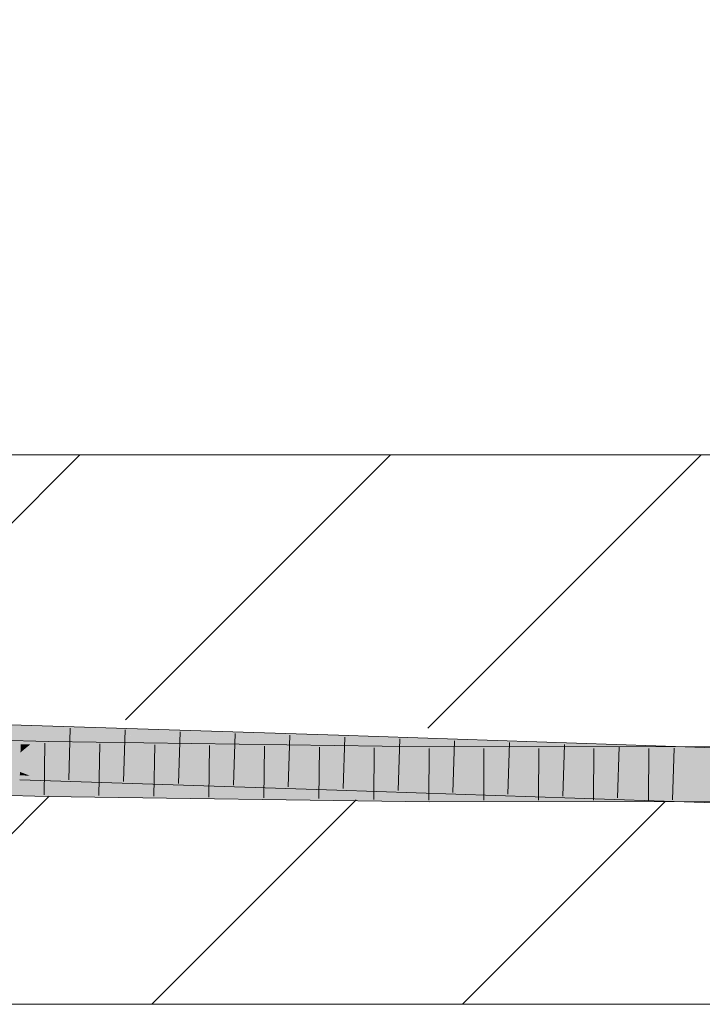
# Model space of a CAD drawing. Extents: x -620 to 300, y 62 to 1107.
# Tile 210 of 256: x 230.69 to 233.79, y 723.7 to 728.18. Entities that reach past the tile are written whole.
import ezdxf
from ezdxf.lldxf.tags import DXFTag

# ---------------------------------------------------------------- set-up
doc = ezdxf.new("R2010")
doc.units = 0
doc.layers.get('0').update_dxf_attribs({"lineweight": 35})
for name, color, linetype, lineweight, true_color in [('E_Detail_Beschriftung', 7, 'Continuous', 13, 0x009900), ('E_Detail_Wandschraffur', 7, 'Continuous', 5, 0xc0c0c0), ('E_Leerrohr 25-A06G9G0X8I', 7, 'Continuous', 9, 0xff8000), ('E_Leerrohr 25-Shading', 7, 'Continuous', 9, 0xff8000)]:
    doc.layers.add(name, color=color, linetype=linetype, lineweight=lineweight, true_color=true_color)
doc.layers.add('E_Detail_Linie_Text_Bem', color=7, linetype='Continuous', lineweight=13)
doc.styles.get("Standard").update_dxf_attribs({"font": 'ARIALN.TTF'})
tags = doc.linetypes.add('fein_strichliert', pattern=[4, 1, -2, 1]).pattern_tags.tags
tags[8:9] = [DXFTag(74, 4), DXFTag(75, 0), DXFTag(340, '0'), DXFTag(46, 0.0), DXFTag(50, 0.0), DXFTag(44, 0.0), DXFTag(45, 0.0)]
tags[6:7] = [DXFTag(74, 4), DXFTag(75, 0), DXFTag(340, '0'), DXFTag(46, 0.0), DXFTag(50, 0.0), DXFTag(44, 0.0), DXFTag(45, 0.0)]
tags[4:5] = [DXFTag(74, 4), DXFTag(75, 0), DXFTag(340, '0'), DXFTag(46, 0.0), DXFTag(50, 0.0), DXFTag(44, 0.0), DXFTag(45, 0.0)]

# ---------------------------------------------------------------- blocks, each defined once
blk = doc.blocks.new('Shading-A06G9FMP8I', base_point=(188.1987, 722.6844))
at = {"layer": 'E_Leerrohr 25-Shading', "color": 43, "true_color": 0xd7ab7f}
for points in [[(230.6916, 724.9495), (230.6922, 724.9711), (229.2663, 724.9861), (229.2667, 725.0073)], [(229.266, 724.9707), (230.6911, 724.9345), (229.2663, 724.9861), (230.6916, 724.9495)], [(230.6916, 724.9495), (230.6911, 724.9345), (231.2448, 724.9308)], [(232.0508, 724.9277), (230.6922, 724.9711), (231.2448, 724.9308), (230.6916, 724.9495)], [(229.1992, 724.8979), (230.8155, 724.8959), (229.2001, 724.9346)], [(230.7913, 724.9313), (231.2722, 724.9299), (230.6911, 724.9345), (231.2448, 724.9308)], [(232.1365, 724.9249), (231.4693, 724.9294), (232.1357, 724.8998), (230.7913, 724.9313)], [(232.0069, 724.9028), (230.7913, 724.9313), (232.1357, 724.8983), (232.1353, 724.8884)], [(231.2722, 724.9299), (231.4693, 724.9294), (231.2448, 724.9308)], [(232.0508, 724.9277), (231.2448, 724.9308), (231.4693, 724.9294)], [(231.4693, 724.9294), (232.1365, 724.9249), (232.0508, 724.9277)], [(233.5807, 724.8635), (233.5811, 724.876), (232.1357, 724.8998), (232.1365, 724.9249)], [(230.8155, 724.8959), (229.1992, 724.8979), (230.8155, 724.8956), (229.3658, 724.894)], [(229.3658, 724.894), (230.815, 724.87), (230.8155, 724.8956)], [(229.6787, 724.8888), (229.3658, 724.894), (230.8148, 724.8594)], [(230.815, 724.87), (229.6787, 724.8888), (230.8148, 724.8594)], [(232.3176, 724.8409), (230.815, 724.87), (232.0557, 724.8418), (230.8148, 724.8594)], [(232.5516, 724.8557), (232.5517, 724.8714), (230.815, 724.87), (230.8155, 724.8959)], [(232.5516, 724.8557), (230.815, 724.87), (232.5515, 724.84), (232.3176, 724.8409)], [(232.1357, 724.8998), (232.0069, 724.9028), (232.1357, 724.8983)], [(233.58, 724.8412), (232.7601, 724.8745), (232.1353, 724.8884), (232.1357, 724.8983)], [(233.58, 724.8412), (232.1353, 724.8884), (233.2629, 724.8501)], [(232.7601, 724.8745), (232.1357, 724.8998), (232.1357, 724.8983)], [(233.5801, 724.8458), (233.5807, 724.8635), (232.7601, 724.8745), (232.1357, 724.8998)], [(232.5515, 724.84), (233.7748, 724.8614), (232.5516, 724.8557)], [(232.5515, 724.84), (233.5097, 724.8438), (233.7748, 724.8614), (233.7746, 724.8495)], [(232.5516, 724.8557), (233.7748, 724.8614), (232.5517, 724.8714), (233.7749, 724.8726)], [(233.5801, 724.8458), (232.7601, 724.8745), (233.4776, 724.8472)], [(232.7601, 724.8745), (233.58, 724.8412), (233.58, 724.8433)], [(233.5801, 724.8458), (233.6903, 724.8445), (233.5807, 724.8635), (233.6906, 724.861)], [(233.5807, 724.8635), (233.6906, 724.861), (233.5811, 724.876), (233.6908, 724.8725)], [(233.6903, 724.8445), (234.7165, 724.8319), (233.6906, 724.861), (235.0072, 724.8307)], [(233.6906, 724.861), (235.0072, 724.8307), (233.6908, 724.8725), (235.0072, 724.8312)], [(233.7745, 724.8448), (234.463, 724.8475), (233.7746, 724.8495), (234.4629, 724.8646)], [(233.7746, 724.8495), (234.4629, 724.8646), (233.7748, 724.8614)], [(233.7748, 724.8614), (234.4629, 724.8646), (233.7749, 724.8726), (234.4629, 724.8732)], [(232.5515, 724.8363), (232.3176, 724.8409), (232.0557, 724.8418)], [(232.3056, 724.8391), (232.0557, 724.8418), (232.5515, 724.8348)], [(232.5515, 724.8363), (232.3056, 724.8391), (232.5515, 724.8348)], [(232.3176, 724.8409), (232.5515, 724.8363), (232.5515, 724.84)], [(233.2256, 724.8376), (233.5097, 724.8438), (232.5515, 724.8363), (232.5515, 724.84)], [(233.6822, 724.8384), (232.5515, 724.8363), (233.6821, 724.8359), (232.5515, 724.8348)], [(233.2256, 724.8376), (233.6822, 724.8394), (233.5097, 724.8438), (233.6823, 724.8444)], [(233.6822, 724.8394), (233.2256, 724.8376), (233.6822, 724.8384)], [(233.2629, 724.8501), (233.5799, 724.8394), (233.58, 724.8412)], [(233.58, 724.8433), (233.5801, 724.8458), (233.4776, 724.8472)], [(233.5097, 724.8438), (233.7745, 724.8448), (233.7746, 724.8495)], [(233.58, 724.8412), (233.5799, 724.8394), (235.0065, 724.8045), (235.0062, 724.7946)], [(233.805, 724.8354), (234.7165, 724.8319), (233.58, 724.8433), (233.5801, 724.8458)], [(233.58, 724.8433), (233.58, 724.8412), (233.805, 724.8354)], [(234.463, 724.8398), (233.6822, 724.8384), (234.463, 724.8367), (233.6821, 724.8359)], [(233.6822, 724.8394), (234.463, 724.8427), (233.6823, 724.8444), (234.463, 724.8475)], [(233.7744, 724.8386), (233.7744, 724.8398), (233.6822, 724.8384), (233.6822, 724.8394)], [(234.463, 724.8427), (233.7744, 724.8398), (234.463, 724.8398), (233.7744, 724.8386)], [(229.2618, 724.7574), (230.685, 724.7212), (229.2621, 724.7738), (230.6851, 724.7225)], [(229.2621, 724.7738), (230.6851, 724.7225), (229.2624, 724.788), (230.6856, 724.7424)], [(229.2624, 724.788), (230.6856, 724.7424), (229.2625, 724.7939), (230.686, 724.7544)], [(230.686, 724.7544), (230.6861, 724.7578), (229.2625, 724.7939)], [(230.6851, 724.7225), (230.7905, 724.7178), (230.6856, 724.7424), (230.7312, 724.7405)], [(230.6856, 724.7424), (230.7312, 724.7405), (230.686, 724.7544), (230.696, 724.754)], [(230.696, 724.754), (230.6861, 724.7578), (230.686, 724.7544)], [(232.1292, 724.7028), (232.1294, 724.7097), (230.696, 724.754), (230.6861, 724.7578)], [(232.1294, 724.7097), (232.1295, 724.7117), (230.6861, 724.7578)], [(230.696, 724.754), (230.7312, 724.7405), (232.1292, 724.7028), (232.1286, 724.6846)], [(230.7312, 724.7405), (230.7905, 724.7178), (232.1286, 724.6846), (232.1283, 724.6751)], [(229.1948, 724.7213), (229.3159, 724.7161), (230.8115, 724.6826), (230.8114, 724.6789)], [(230.8111, 724.664), (230.8112, 724.6677), (229.2668, 724.7041), (229.2667, 724.7041)], [(229.2668, 724.7041), (229.2954, 724.6973), (230.8111, 724.664), (230.8109, 724.6514)], [(229.2954, 724.6973), (229.3659, 724.6805), (230.8109, 724.6514), (230.8108, 724.646)], [(229.3159, 724.7161), (230.0014, 724.6868), (230.8114, 724.6789), (230.8112, 724.6677)], [(230.685, 724.7212), (230.7905, 724.7178), (230.6851, 724.7225)], [(230.933, 724.6773), (230.8115, 724.6826), (230.8114, 724.6789)], [(232.5503, 724.6562), (232.5504, 724.658), (230.933, 724.6773), (230.8115, 724.6826)], [(232.1283, 724.6751), (233.2599, 724.6367), (232.1286, 724.6846)], [(232.1286, 724.6846), (233.2599, 724.6367), (232.1292, 724.7028), (232.4433, 724.6909)], [(232.1292, 724.7028), (232.4433, 724.6909), (232.1294, 724.7097), (232.1935, 724.7075)], [(232.1935, 724.7075), (232.1295, 724.7117), (232.1294, 724.7097)], [(233.574, 724.6581), (233.5741, 724.6621), (232.1935, 724.7075), (232.1295, 724.7117)], [(233.5741, 724.6621), (233.5741, 724.6627), (232.1295, 724.7117)], [(232.1935, 724.7075), (232.4433, 724.6909), (233.574, 724.6581), (233.5736, 724.6478)], [(232.4433, 724.6909), (233.2599, 724.6367), (233.5736, 724.6478), (233.5729, 724.6261)], [(230.8108, 724.646), (232.0549, 724.6284), (230.8109, 724.6514)], [(230.8109, 724.6514), (232.0549, 724.6284), (230.8111, 724.664), (231.446, 724.655)], [(230.8111, 724.664), (231.446, 724.655), (230.8112, 724.6677), (231.2807, 724.6622)], [(230.8112, 724.6678), (231.2562, 724.6632), (230.8114, 724.6789), (230.933, 724.6773)], [(230.8112, 724.6677), (231.2807, 724.6622), (230.8112, 724.6678), (231.2562, 724.6632)], [(231.2562, 724.6632), (232.5503, 724.6497), (230.933, 724.6773), (232.5503, 724.6562)], [(232.5503, 724.6472), (232.5503, 724.6497), (231.2807, 724.6622), (231.2562, 724.6632)], [(231.2807, 724.6622), (231.446, 724.655), (232.5503, 724.6472), (232.5502, 724.6393)], [(231.446, 724.655), (232.0549, 724.6284), (232.5502, 724.6393), (232.5501, 724.6214)], [(233.6789, 724.6438), (232.5502, 724.6393), (233.6786, 724.6225), (232.5501, 724.6214)], [(233.6791, 724.6544), (232.5503, 724.6472), (233.6789, 724.6438), (232.5502, 724.6393)], [(232.5503, 724.6498), (232.5503, 724.6497), (233.6792, 724.6591), (233.6792, 724.6585)], [(232.5503, 724.6498), (233.6792, 724.6591), (232.5503, 724.6562), (232.994, 724.6584)], [(232.5503, 724.6497), (232.5503, 724.6472), (233.6792, 724.6585), (233.6792, 724.6583)], [(232.994, 724.6584), (232.5504, 724.658), (232.5503, 724.6562)], [(233.6792, 724.6583), (232.5503, 724.6472), (233.6791, 724.6544)], [(233.5729, 724.6261), (235.0003, 724.5813), (233.5736, 724.6478), (235.0007, 724.5978)], [(233.5736, 724.6478), (235.0007, 724.5978), (233.574, 724.6581), (235.0011, 724.6116)], [(233.574, 724.6581), (235.0011, 724.6116), (233.5741, 724.6621), (235.0013, 724.6175)], [(233.5741, 724.6621), (233.6875, 724.6586), (233.5741, 724.6627), (233.6875, 724.6591)], [(233.7713, 724.6442), (233.6789, 724.6438), (233.771, 724.6226), (233.6786, 724.6225)], [(233.7715, 724.655), (233.6791, 724.6544), (233.7713, 724.6442), (233.6789, 724.6438)], [(233.7715, 724.655), (233.7716, 724.6592), (233.6791, 724.6544), (233.6792, 724.6583)], [(233.6792, 724.6583), (233.7716, 724.6592), (233.6792, 724.6585)], [(233.6792, 724.6585), (233.7716, 724.6592), (233.6792, 724.6591)], [(233.6875, 724.6586), (235.0013, 724.6175), (233.6875, 724.6591), (235.0013, 724.6179)], [(233.771, 724.6226), (234.4633, 724.6232), (233.7713, 724.6442), (234.4632, 724.647)], [(233.7713, 724.6442), (234.4632, 724.647), (233.7715, 724.655), (234.4632, 724.6595)], [(233.7716, 724.6592), (233.7715, 724.655), (234.4632, 724.6599), (234.4632, 724.6595)]]:
    blk.add_solid(points, dxfattribs=at)
at = {"layer": 'E_Leerrohr 25-Shading', "color": 31, "true_color": 0xfabd7f}
for points in [[(230.6911, 724.9316), (230.6911, 724.9345), (229.2652, 724.931), (229.266, 724.9707)], [(229.2652, 724.931), (229.2646, 724.8967), (230.6911, 724.9316), (230.6897, 724.8835)], [(230.6911, 724.9316), (230.6897, 724.8835), (230.7913, 724.9313), (230.733, 724.8829)], [(230.7913, 724.9313), (230.6911, 724.9345), (230.6911, 724.9316)], [(230.7913, 724.9313), (230.733, 724.8829), (232.1353, 724.8884), (232.1346, 724.8654)], [(230.6861, 724.7578), (230.6886, 724.8461), (229.2625, 724.7939), (229.2643, 724.8823)], [(230.6897, 724.8835), (229.2646, 724.8967), (230.6888, 724.8544), (229.2643, 724.8823)], [(229.2643, 724.8823), (230.6886, 724.8461), (230.6888, 724.8544)], [(230.8146, 724.8463), (229.2963, 724.8592), (230.814, 724.816), (229.268, 724.8451)], [(229.3658, 724.894), (229.2963, 724.8592), (230.8148, 724.8594), (230.8146, 724.8463)], [(230.733, 724.8829), (230.6897, 724.8835), (230.6983, 724.8542), (230.6888, 724.8544)], [(232.1346, 724.8654), (230.733, 724.8829), (232.1331, 724.8214), (230.6983, 724.8542)], [(232.0557, 724.8418), (230.8148, 724.8594), (230.8146, 724.8463)], [(232.1346, 724.8654), (232.1331, 724.8214), (233.2629, 724.8501), (232.4462, 724.8139)], [(233.2629, 724.8501), (232.1353, 724.8884), (232.1346, 724.8654)], [(229.4584, 724.8091), (230.8138, 724.8069), (229.2527, 724.8375), (230.0036, 724.827)], [(230.814, 724.816), (229.268, 724.8451), (230.8138, 724.8069), (229.268, 724.8451)], [(232.1295, 724.7117), (232.1324, 724.8), (230.6861, 724.7578), (230.6886, 724.8461)], [(230.6888, 724.8544), (230.6886, 724.8461), (230.6983, 724.8542)], [(232.1331, 724.8214), (230.6983, 724.8542), (232.1326, 724.8047), (230.6886, 724.8461)], [(230.6886, 724.8461), (232.1324, 724.8), (232.1326, 724.8047)], [(231.4473, 724.8071), (230.814, 724.816), (231.2821, 724.7977), (230.8138, 724.8069)], [(230.8146, 724.8463), (230.814, 724.816), (232.0557, 724.8418), (231.4473, 724.8071)], [(232.0557, 724.8418), (231.4473, 724.8071), (232.5515, 724.8348), (232.5512, 724.7917)], [(232.4462, 724.8139), (232.1331, 724.8214), (232.1964, 724.8029), (232.1326, 724.8047)], [(233.2629, 724.8501), (232.4462, 724.8139), (233.5799, 724.8394), (233.5782, 724.7869)], [(232.5512, 724.7917), (233.6821, 724.8359), (232.5515, 724.8348)], [(233.6821, 724.8359), (232.5512, 724.7917), (233.7743, 724.8321), (233.7735, 724.7839)], [(233.5799, 724.8394), (233.5782, 724.7869), (233.6902, 724.8356), (233.6894, 724.7844)], [(235.0061, 724.7902), (235.0062, 724.7946), (233.5799, 724.8394)], [(233.6821, 724.8359), (234.463, 724.8038), (233.6902, 724.8359), (234.463, 724.8065)], [(233.6894, 724.7844), (235.0051, 724.7547), (233.6902, 724.8356), (235.0061, 724.7902)], [(234.463, 724.8065), (234.463, 724.8367), (233.6902, 724.8359)], [(233.7735, 724.7839), (234.463, 724.7795), (233.7743, 724.8321), (234.463, 724.8038)], [(230.8115, 724.6826), (230.8132, 724.771), (229.1948, 724.7213), (229.197, 724.8096)], [(230.8132, 724.771), (230.8133, 724.7799), (229.197, 724.8096), (229.4584, 724.8091)], [(230.8133, 724.7799), (230.8138, 724.8069), (229.4584, 724.8091)], [(232.5504, 724.658), (232.5509, 724.7464), (230.8115, 724.6826), (230.8132, 724.771)], [(230.8133, 724.7799), (230.8132, 724.771), (230.9346, 724.7779)], [(230.9346, 724.7779), (230.8132, 724.771), (232.5509, 724.7509), (232.5509, 724.7464)], [(231.2578, 724.7963), (230.8138, 724.8066), (230.9346, 724.7779), (230.8133, 724.7799)], [(231.2821, 724.7977), (230.8138, 724.8069), (231.2578, 724.7963), (230.8138, 724.8066)], [(232.551, 724.7665), (231.2578, 724.7963), (232.5509, 724.7509), (230.9346, 724.7779)], [(232.5511, 724.7726), (231.2821, 724.7977), (232.551, 724.7665), (231.2578, 724.7963)], [(232.5512, 724.7917), (231.4473, 724.8071), (232.5511, 724.7726), (231.2821, 724.7977)], [(233.5741, 724.6627), (233.577, 724.751), (232.1295, 724.7117), (232.1324, 724.8)], [(232.1326, 724.8047), (232.1324, 724.8), (232.1964, 724.8029)], [(233.5774, 724.7619), (232.1964, 724.8029), (233.5771, 724.7524), (232.1324, 724.8)], [(232.1324, 724.8), (233.577, 724.751), (233.5771, 724.7524)], [(233.5782, 724.7869), (232.4462, 724.8139), (233.5774, 724.7619), (232.1964, 724.8029)], [(232.551, 724.7665), (233.6807, 724.749), (232.5511, 724.7726), (233.6809, 724.7589)], [(233.6813, 724.7845), (232.5512, 724.7917), (233.6809, 724.7589), (232.5511, 724.7726)], [(233.5782, 724.7869), (233.5774, 724.7619), (235.0051, 724.7547), (235.0042, 724.7214)], [(233.7731, 724.7577), (233.7735, 724.7839), (233.6809, 724.7589), (233.6813, 724.7845)], [(234.463, 724.7795), (233.7735, 724.7839), (234.4631, 724.7493), (233.7731, 724.7577)], [(232.9948, 724.7468), (232.5509, 724.7464), (232.994, 724.6584), (232.5504, 724.658)], [(233.6807, 724.7475), (232.551, 724.7661), (232.9948, 724.7468), (232.5509, 724.7509)], [(232.5509, 724.7509), (232.5509, 724.7464), (232.9948, 724.7468)], [(233.773, 724.7476), (232.551, 724.7665), (233.6807, 724.7475), (232.551, 724.7661)], [(233.6807, 724.7475), (232.9948, 724.7468), (233.6792, 724.6591), (232.994, 724.6584)], [(235.0013, 724.6179), (235.0037, 724.7062), (233.5741, 724.6627), (233.577, 724.751)], [(233.6889, 724.7489), (233.5771, 724.7524), (233.6888, 724.7475), (233.577, 724.751)], [(235.0042, 724.7214), (233.5774, 724.7619), (235.0038, 724.7073), (233.5771, 724.7524)], [(233.6792, 724.6591), (233.7716, 724.6592), (233.6807, 724.7475), (233.773, 724.7476)], [(233.6807, 724.749), (233.773, 724.7476), (233.6809, 724.7589), (233.7731, 724.7577)], [(233.7729, 724.7462), (233.6889, 724.7489), (233.6888, 724.7475)], [(235.0037, 724.7062), (235.0038, 724.7073), (233.6888, 724.7475), (233.7729, 724.7462)], [(233.7729, 724.746), (233.7716, 724.6592), (234.4631, 724.7346), (234.4632, 724.6599)], [(234.4631, 724.7369), (233.773, 724.7476), (234.4631, 724.7346), (233.7729, 724.746)], [(233.773, 724.7476), (234.4631, 724.7493), (233.7731, 724.7577)], [(234.4631, 724.7493), (233.773, 724.7476), (234.4631, 724.7482)], [(233.773, 724.7476), (234.4631, 724.7369), (234.4631, 724.7482)]]:
    blk.add_solid(points, dxfattribs=at)
blk = doc.blocks.new('Referenz-A06G9G0Z8I')
at = {"layer": 'E_Detail_Linie_Text_Bem', "linetype": 'Continuous', "ltscale": 0.13}
for p, q in [((206.3341, 726.2001), (266.3122, 726.2001)), ((266.3122, 723.7001), (218.3341, 723.7001))]:
    blk.add_line(p, q, dxfattribs=at)
at = {"layer": 'E_Detail_Wandschraffur', "linetype": 'ByBlock', "ltscale": 0.13}
for p, q in [((229.7804, 725.0221), (230.9584, 726.2001)), ((232.5428, 724.9561), (233.7868, 726.2001)), ((231.2868, 723.7001), (232.2168, 724.6301))]:
    blk.add_line(p, q, dxfattribs=at)
at = {"layer": 'E_Detail_Wandschraffur', "linetype": 'fein_strichliert', "ltscale": 0.13}
for p, q in [((231.167, 724.9945), (232.3726, 726.2001)), ((229.8726, 723.7001), (230.8198, 724.6473)), ((232.701, 723.7001), (233.6237, 724.6227))]:
    blk.add_line(p, q, dxfattribs=at)
at = {"layer": 'E_Leerrohr 25-A06G9G0X8I', "linetype": 'Continuous', "ltscale": 0.13}
for p, q in [((230.6922, 724.9711), (229.2667, 725.0073)), ((232.1365, 724.9249), (230.6922, 724.9711)), ((230.9154, 724.9565), (230.9085, 724.7216)), ((230.8155, 724.896), (229.2001, 724.9346)), ((231.1654, 724.9485), (231.1583, 724.7136)), ((231.4153, 724.9405), (231.4081, 724.7056)), ((231.6653, 724.9325), (231.6579, 724.6976)), ((231.9152, 724.9245), (231.9077, 724.6896)), ((233.5811, 724.876), (232.1365, 724.9249)), ((232.1652, 724.9165), (232.1575, 724.6816)), ((232.415, 724.908), (232.4073, 724.6731)), ((230.8002, 724.8888), (230.7958, 724.6539)), ((232.5517, 724.8714), (230.8155, 724.896)), ((231.05, 724.8851), (231.046, 724.6502)), ((231.2997, 724.8816), (231.2961, 724.6466)), ((231.5495, 724.8781), (231.5463, 724.6431)), ((231.7993, 724.8745), (231.7965, 724.6396)), ((232.049, 724.871), (232.0467, 724.636)), ((232.2988, 724.8675), (232.2969, 724.6325)), ((232.5485, 724.8639), (232.5471, 724.629)), ((234.4629, 724.8733), (232.5517, 724.8714)), ((232.6649, 724.8995), (232.6572, 724.6646)), ((232.7984, 724.8641), (232.7972, 724.6291)), ((232.9147, 724.891), (232.907, 724.6562)), ((233.0483, 724.8644), (233.0473, 724.6294)), ((233.1646, 724.8826), (233.1569, 724.6477)), ((233.2982, 724.8646), (233.2974, 724.6296)), ((233.4144, 724.8741), (233.4068, 724.6392)), ((233.5481, 724.8649), (233.5476, 724.6299)), ((235.0072, 724.8312), (233.5811, 724.876)), ((233.6643, 724.8658), (233.6567, 724.631)), ((230.8108, 724.646), (229.1939, 724.6846)), ((232.1283, 724.6751), (230.685, 724.7212)), ((232.5501, 724.6214), (230.8108, 724.646)), ((233.5729, 724.6261), (232.1283, 724.6751)), ((234.4633, 724.6233), (232.5501, 724.6214)), ((235.0003, 724.5813), (233.5729, 724.6261))]:
    blk.add_line(p, q, dxfattribs=at)
at = {"layer": 'E_Detail_Beschriftung', "linetype": 'Continuous', "ltscale": 0.13, "insert": (222.8735, 728.0608), "char_height": 1.4, "attachment_point": 1}
blk.add_mtext('{\\fArial Narrow;Rohdecke}', dxfattribs=at)

msp = doc.modelspace()

# ---------------------------------------------------------------- block references
at = {"color": 8, "lineweight": 25, "ltscale": 0.25, "true_color": 0x808080}
msp.add_blockref('Referenz-A06G9G0Z8I', (0, 0), dxfattribs=at)
msp.add_blockref('Shading-A06G9FMP8I', (188.1987, 722.6844))

doc.saveas('drawing.dxf')
